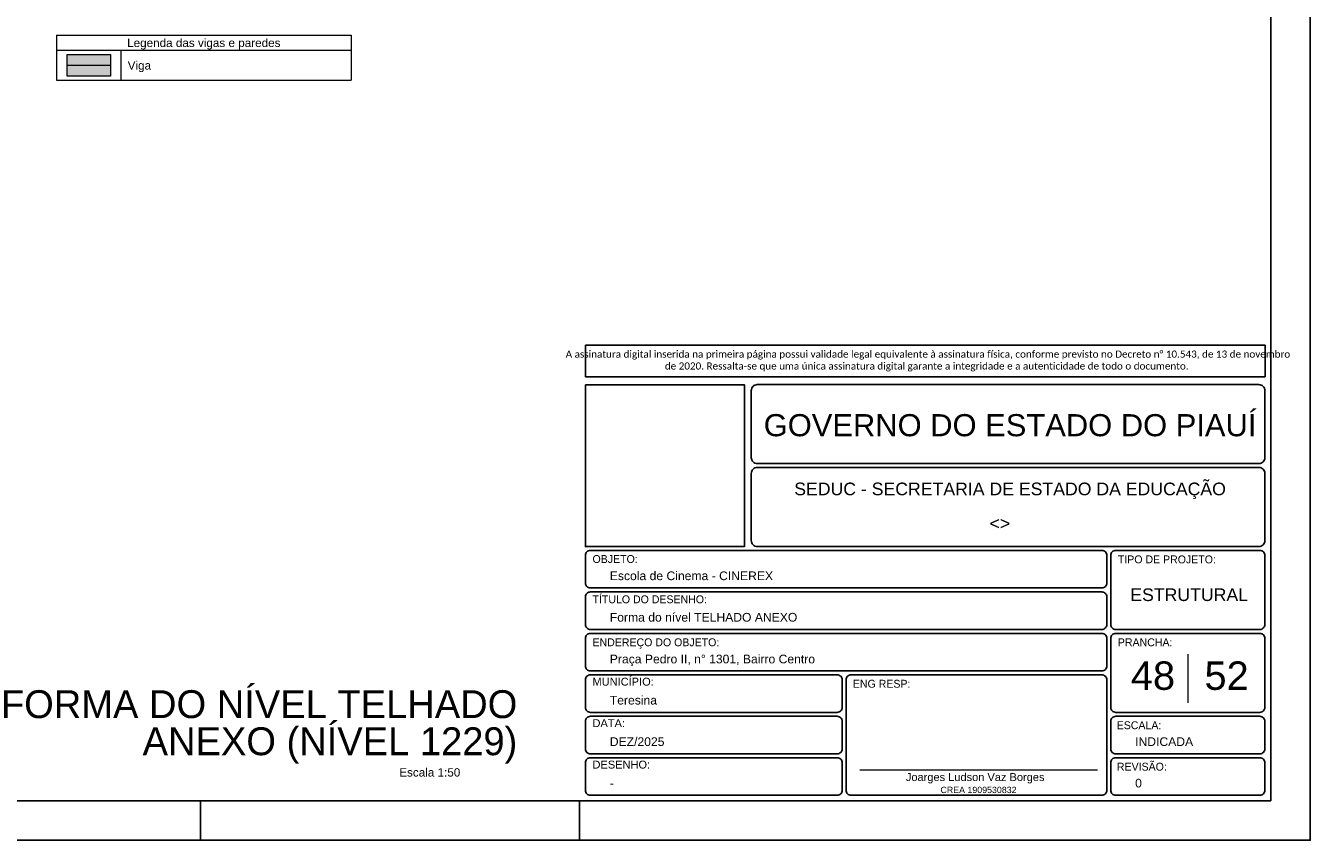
# Model space of a CAD drawing. Header units: millimetres. Extents: x 0 to 59.4, y 0 to 42.
# Tile 3 of 4: x 26.9 to 59.4, y 0 to 20.6. Entities that reach past the tile are written whole.
import ezdxf

# ---------------------------------------------------------------- set-up
doc = ezdxf.new("R2010")
doc.units = ezdxf.units.MM
doc.header["$MEASUREMENT"] = 0
doc.linetypes.add('NULL', pattern=[0])
doc.layers.get('0').update_dxf_attribs({"lineweight": 18})
for name, color, linetype, lineweight in [('FO-Eixos', 5, 'Continuous', 5), ('FO-Hachura viga', 43, 'Continuous', 5), ('FO-Textos das vigas', 7, 'Continuous', 5), ('FO-Títulos', 1, 'Continuous', 20), ('FO-Vigas', 1, 'Continuous', 20), ('Nível 1', 7, 'Continuous', 0), ('Textos', 7, 'Continuous', 9)]:
    doc.layers.add(name, color=color, linetype=linetype, lineweight=lineweight)
for name, color, linetype in [('Pena 01', 1, 'Continuous'), ('SEDUC_MARF', 1, 'Continuous'), ('SEDUC_MARGG', 7, 'Continuous'), ('SEDUC_TXT01', 1, 'Continuous'), ('SEDUC_TXT02', 2, 'Continuous'), ('SEDUC_TXT05', 5, 'Continuous')]:
    doc.layers.add(name, color=color, linetype=linetype)
doc.styles.add('Arial', font='txt')
doc.styles.add('Calibri', font='txt')
doc.styles.add('TwCenMT', font='txt')

msp = doc.modelspace()

# ---------------------------------------------------------------- hatches: boundary and pattern name
at = {"layer": 'FO-Hachura viga', "linetype": 'Continuous'}
msp.add_hatch(color=43, dxfattribs=at).paths.add_polyline_path([(27.9241, 19.3521), (27.9241, 19.9028), (29.0255, 19.9028), (29.0255, 19.3521), (27.9241, 19.3521)])

# ---------------------------------------------------------------- linework, layer by layer
msp.add_line((47.9949, 1.7833), (54.0158, 1.7833))
at = {"layer": 'FO-Eixos'}
msp.add_line((27.9241, 19.6275), (29.0255, 19.6275), dxfattribs=at)
at = {"layer": 'FO-Textos das vigas'}
for p, q in [((27.6594, 20.3932), (35.1148, 20.3932)), ((27.6594, 20.3932), (27.6594, 19.2495)), ((35.1148, 20.3932), (35.1148, 19.2495)), ((27.6594, 20.012), (35.1148, 20.012)), ((29.2903, 20.012), (29.2903, 19.2495)), ((27.6594, 19.2495), (35.1148, 19.2495))]:
    msp.add_line(p, q, dxfattribs=at)
at = {"layer": 'FO-Vigas'}
msp.add_lwpolyline([(27.9241, 19.3521), (27.9241, 19.9028), (29.0255, 19.9028), (29.0255, 19.3521), (27.9241, 19.3521)], close=True, dxfattribs=at)
at = {"layer": 'Nível 1'}
msp.add_line((56.2985, 4.7126), (56.2985, 3.4818), dxfattribs=at)
at = {"layer": 'Pena 01'}
for p, q in [((41.0485, 12.5362), (58.256, 12.5362)), ((41.0485, 12.5362), (41.0485, 11.7382)), ((58.256, 12.5362), (58.256, 11.7382)), ((41.0485, 11.7382), (58.256, 11.7382))]:
    msp.add_line(p, q, dxfattribs=at)
at = {"layer": 'SEDUC_MARF'}
for p, q in [((31.3, 1), (31.3, 0)), ((40.9, 1), (40.9, 0))]:
    msp.add_line(p, q, dxfattribs=at)
for points in [[(59.4, 42), (0, 42), (0, 0), (59.4, 0)], [(41.0485, 11.5382), (45.0732, 11.5382), (45.0732, 7.4409), (41.0485, 7.4409)]]:
    msp.add_lwpolyline(points, close=True, dxfattribs=at)
for points in [[(45.3985, 9.5409), (58.0985, 9.5409, 0.4142136), (58.2485, 9.6909), (58.2485, 9.6909), (58.2485, 11.3909, 0.4142136), (58.0985, 11.5409), (58.0985, 11.5409), (45.3985, 11.5409, 0.4142136), (45.2485, 11.3909), (45.2485, 11.3909), (45.2485, 9.6909, 0.4142136), (45.3985, 9.5409), (45.3985, 9.5409)], [(45.3985, 7.4409), (58.0985, 7.4409, 0.4142136), (58.2485, 7.5909), (58.2485, 7.5909), (58.2485, 9.2909, 0.4142136), (58.0985, 9.4409), (58.0985, 9.4409), (45.3985, 9.4409, 0.4142136), (45.2485, 9.2909), (45.2485, 9.2909), (45.2485, 7.5909, 0.4142136), (45.3985, 7.4409), (45.3985, 7.4409)], [(41.1735, 7.3409), (54.1235, 7.3409, -0.4142136), (54.2485, 7.2159), (54.2485, 7.2159), (54.2485, 6.5159, -0.4142136), (54.1235, 6.3909), (54.1235, 6.3909), (41.1735, 6.3909, -0.4142136), (41.0485, 6.5159), (41.0485, 6.5159), (41.0485, 7.2159, -0.4142136), (41.1735, 7.3409), (41.1735, 7.3409)], [(54.4735, 5.3409), (58.1235, 5.3409, 0.4142136), (58.2485, 5.4659), (58.2485, 5.4659), (58.2485, 7.2159, 0.4142136), (58.1235, 7.3409), (58.1235, 7.3409), (54.4735, 7.3409, 0.4142136), (54.3485, 7.2159), (54.3485, 7.2159), (54.3485, 5.4659, 0.4142136), (54.4735, 5.3409), (54.4735, 5.3409)], [(41.1735, 6.2909), (54.1235, 6.2909, -0.4142136), (54.2485, 6.1659), (54.2485, 6.1659), (54.2485, 5.4659, -0.4142136), (54.1235, 5.3409), (54.1235, 5.3409), (41.1735, 5.3409, -0.4142136), (41.0485, 5.4659), (41.0485, 5.4659), (41.0485, 6.1659, -0.4142136), (41.1735, 6.2909), (41.1735, 6.2909)], [(41.1735, 5.2409), (54.1235, 5.2409, -0.4142136), (54.2485, 5.1159), (54.2485, 5.1159), (54.2485, 4.4159, -0.4142136), (54.1235, 4.2909), (54.1235, 4.2909), (41.1735, 4.2909, -0.4142136), (41.0485, 4.4159), (41.0485, 4.4159), (41.0485, 5.1159, -0.4142136), (41.1735, 5.2409), (41.1735, 5.2409)], [(54.4735, 3.2409), (58.1235, 3.2409, 0.4142136), (58.2485, 3.3659), (58.2485, 3.3659), (58.2485, 5.1159, 0.4142136), (58.1235, 5.2409), (58.1235, 5.2409), (54.4735, 5.2409, 0.4142136), (54.3485, 5.1159), (54.3485, 5.1159), (54.3485, 3.3659, 0.4142136), (54.4735, 3.2409), (54.4735, 3.2409)], [(41.1735, 4.1909), (47.4235, 4.1909, -0.4142136), (47.5485, 4.0659), (47.5485, 4.0659), (47.5485, 3.3659, -0.4142136), (47.4235, 3.2409), (47.4235, 3.2409), (41.1735, 3.2409, -0.4142136), (41.0485, 3.3659), (41.0485, 3.3659), (41.0485, 4.0659, -0.4142136), (41.1735, 4.1909), (41.1735, 4.1909)], [(47.7735, 4.1909), (54.1235, 4.1909, -0.4142136), (54.2485, 4.0659), (54.2485, 4.0659), (54.2485, 1.2659, -0.4142136), (54.1235, 1.1409), (54.1235, 1.1409), (47.7735, 1.1409, -0.4142136), (47.6485, 1.2659), (47.6485, 1.2659), (47.6485, 4.0659, -0.4142136), (47.7735, 4.1909), (47.7735, 4.1909)], [(41.1735, 3.1409), (47.4235, 3.1409, -0.4142136), (47.5485, 3.0159), (47.5485, 3.0159), (47.5485, 2.3159, -0.4142136), (47.4235, 2.1909), (47.4235, 2.1909), (41.1735, 2.1909, -0.4142136), (41.0485, 2.3159), (41.0485, 2.3159), (41.0485, 3.0159, -0.4142136), (41.1735, 3.1409), (41.1735, 3.1409)], [(54.4735, 3.1409), (58.1235, 3.1409, -0.4142136), (58.2485, 3.0159), (58.2485, 3.0159), (58.2485, 2.3159, -0.4142136), (58.1235, 2.1909), (58.1235, 2.1909), (54.4735, 2.1909, -0.4142136), (54.3485, 2.3159), (54.3485, 2.3159), (54.3485, 3.0159, -0.4142136), (54.4735, 3.1409), (54.4735, 3.1409)], [(41.1735, 2.0909), (47.4235, 2.0909, -0.4142136), (47.5485, 1.9659), (47.5485, 1.9659), (47.5485, 1.2659, -0.4142136), (47.4235, 1.1409), (47.4235, 1.1409), (41.1735, 1.1409, -0.4142136), (41.0485, 1.2659), (41.0485, 1.2659), (41.0485, 1.9659, -0.4142136), (41.1735, 2.0909), (41.1735, 2.0909)], [(54.4735, 2.0909), (58.1235, 2.0909, -0.4142136), (58.2485, 1.9659), (58.2485, 1.9659), (58.2485, 1.2659, -0.4142136), (58.1235, 1.1409), (58.1235, 1.1409), (54.4735, 1.1409, -0.4142136), (54.3485, 1.2659), (54.3485, 1.2659), (54.3485, 1.9659, -0.4142136), (54.4735, 2.0909), (54.4735, 2.0909)]]:
    msp.add_lwpolyline(points, format="xyb", dxfattribs=at)
at = {"layer": 'SEDUC_MARGG'}
msp.add_lwpolyline([(58.4, 1), (58.4, 41), (2.5, 41), (2.5, 1), (58.4, 1)], dxfattribs=at)

# ---------------------------------------------------------------- texts
at = {"layer": 'FO-Textos das vigas', "linetype": 'NULL', "char_height": 0.2118, "line_spacing_factor": 0.798, "style": 'Arial'}
for s, insert, width, attachment_point in [('Legenda das vigas e paredes', (31.3869, 20.027), 7.610234, 8), ('Viga', (29.4599, 19.455), 1.16085, 7)]:
    msp.add_mtext(s, dxfattribs=dict(at, insert=insert, width=width, attachment_point=attachment_point))
at = {"layer": 'FO-Títulos', "linetype": 'NULL', "attachment_point": 9, "line_spacing_factor": 0.798, "style": 'Arial'}
for s, insert, char_height, width in [('FORMA DO NÍVEL TELHADO\\PANEXO (NÍVEL 1229)', (39.3252, 1.9437), 0.706, 14.764245), ('Escala 1:50', (37.8807, 1.6116), 0.2118, 3.03084)]:
    msp.add_mtext(s, dxfattribs=dict(at, insert=insert, char_height=char_height, width=width))
at = {"layer": 'Pena 01', "color": 3, "linetype": 'NULL', "insert": (49.6883, 12.1392), "char_height": 0.1803712, "width": 18.645941, "attachment_point": 5, "style": 'Calibri'}
msp.add_mtext(' A assinatura digital inserida na primeira página possui validade legal equivalente à assinatura física, conforme previsto no Decreto n%%d 10.543, de 13 de novembro de 2020. Ressalta-se que uma única assinatura digital garante a integridade e a autenticidade de todo o documento.', dxfattribs=at)
at = {"layer": 'SEDUC_TXT01', "linetype": 'NULL', "char_height": 0.2, "width": 17.8054, "attachment_point": 1}
for s, insert, style in [('OBJETO:', (41.2279, 7.2243), 'TwCenMT'), ('TIPO DE PROJETO:', (54.5279, 7.2148), 'TwCenMT'), ('TÍTULO DO DESENHO:', (41.2279, 6.2035), 'TwCenMT'), ('ENDEREÇO DO OBJETO:', (41.2279, 5.1148), 'TwCenMT'), ('PRANCHA:', (54.5279, 5.1148), 'TwCenMT'), ('MUNICÍPIO:', (41.2273, 4.118), 'Arial'), ('ENG RESP:', (47.8193, 4.0648), 'TwCenMT'), ('DATA:', (41.2273, 3.068), 'Arial'), ('ESCALA:', (54.4989, 3.0148), 'TwCenMT'), ('DESENHO:', (41.2273, 2.018), 'Arial'), ('REVISÃO:', (54.5039, 1.9648), 'TwCenMT')]:
    msp.add_mtext(s, dxfattribs=dict(at, insert=insert, style=style))
at = {"layer": 'SEDUC_TXT02', "linetype": 'NULL', "attachment_point": 8, "line_spacing_factor": 0.9, "style": 'Arial'}
for s, insert, char_height, width in [('SEDUC - SECRETARIA DE ESTADO DA EDUCAÇÃO ', (51.7985, 8.6409), 0.32, 21.758945), ('Joarges Ludson Vaz Borges', (50.9158, 1.4409), 0.2, 7.035547), ('CREA 1909530832', (51, 1.1937), 0.16, 3.791777)]:
    msp.add_mtext(s, dxfattribs=dict(at, insert=insert, char_height=char_height, width=width))
at = {"layer": 'SEDUC_TXT05', "linetype": 'NULL', "insert": (51.7985, 10.2257), "char_height": 0.56, "width": 24.876973, "attachment_point": 8, "line_spacing_factor": 0.9, "style": 'Arial'}
msp.add_mtext('GOVERNO DO ESTADO DO PIAUÍ', dxfattribs=at)
at = {"layer": 'Textos', "linetype": 'NULL', "line_spacing_factor": 0.9, "style": 'Arial'}
for s, insert, char_height, width, attachment_point in [('<>', (51.541, 7.868), 0.32, 1.067813, 8), ('Escola de Cinema - CINEREX', (41.6656, 6.586), 0.22, 8.109531, 7), ('ESTRUTURAL', (56.3329, 6.0552), 0.32, 5.907383, 8), ('Forma do nível TELHADO ANEXO', (41.6656, 5.536), 0.22, 9.309531, 7), ('Praça Pedro II, n%%d 1301, Bairro Centro', (41.6656, 4.4134), 0.22, 10.164414, 7), ('48', (55.4166, 3.8004), 0.72, 2.264609, 8), ('52', (57.2803, 3.8004), 0.72, 2.264609, 8), ('Teresina', (41.6656, 3.436), 0.22, 2.374375, 7), ('DEZ/2025', (41.6656, 2.386), 0.22, 2.741465, 7), ('INDICADA', (54.9656, 2.386), 0.22, 2.906992, 7), ('0', (54.9656, 1.336), 0.22, 0.373691, 7), ('-', (41.6656, 1.336), 0.22, 0.239805, 7)]:
    msp.add_mtext(s, dxfattribs=dict(at, insert=insert, char_height=char_height, width=width, attachment_point=attachment_point))

doc.saveas('drawing.dxf')
